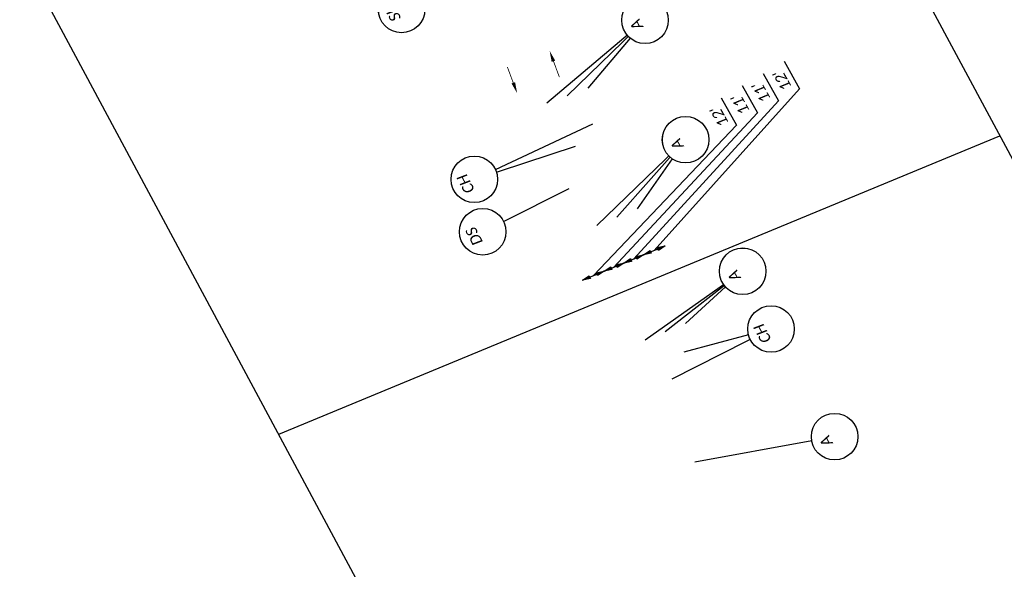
# Model space of a CAD drawing. Header units: feet. Extents: x 2243589 to 2247349, y 593189 to 600029.
# Tile 5 of 8: x 2245533 to 2246041, y 595866 to 596149. Entities that reach past the tile are written whole.
import ezdxf
from ezdxf import colors
from ezdxf.entities.mleader import LeaderData, LeaderLine
from ezdxf.enums import TextEntityAlignment as Align
from ezdxf.math import Vec2, Vec3

# ---------------------------------------------------------------- set-up
doc = ezdxf.new("R2010")
doc.units = ezdxf.units.FT
doc.header["$MEASUREMENT"] = 0
doc.set_wipeout_variables(frame=1)
doc.layers.add('0_View_Frame_Border', color=7, linetype='Continuous', plot=False)
doc.layers.add('SC_Scratch1', color=7, linetype='Continuous', plot=False)
for name, color, linetype in [('MT_P_Edge_Line', 7, 'Continuous'), ('MT_P_Text', 7, 'Continuous'), ('TX_P_20', 7, 'Continuous')]:
    doc.layers.add(name, color=color, linetype=linetype)
doc.styles.add('P_Slanted_Normal', font='calibrii.ttf', dxfattribs={"height": 0.14})

# ---------------------------------------------------------------- blocks, each defined once
blk = doc.blocks.new('ARR')
at = {"const_width": 0.0138}
blk.add_lwpolyline([(0.295, 0.001), (0.001, 0.001)], dxfattribs=at)
blk.add_solid([(0.292, 0.032), (0.292, -0.032), (0.484, 0.001)])
blk = doc.blocks.new('*U1027')
blk.add_wipeout([(-0.298, 0.023), (-0.295, 0.045), (-0.291, 0.07), (-0.285, 0.091), (-0.277, 0.112), (-0.268, 0.133), (-0.257, 0.153), (-0.245, 0.172), (-0.234, 0.186), (-0.221, 0.202), (-0.206, 0.217), (-0.188, 0.233), (-0.172, 0.245), (-0.158, 0.254), (-0.142, 0.263), (-0.124, 0.272), (-0.105, 0.28), (-0.084, 0.287), (-0.058, 0.293), (-0.036, 0.297), (-0.012, 0.299), (0, 0.299), (0.022, 0.298), (0.043, 0.296), (0.069, 0.291), (0.09, 0.285), (0.111, 0.278), (0.135, 0.266), (0.153, 0.256), (0.17, 0.246), (0.187, 0.233), (0.203, 0.219), (0.217, 0.205), (0.23, 0.191), (0.24, 0.178), (0.253, 0.159), (0.264, 0.141), (0.273, 0.122), (0.281, 0.103), (0.286, 0.086), (0.291, 0.068), (0.294, 0.053), (0.297, 0.037), (0.298, 0.018), (0.299, 0), (0.298, -0.02), (0.296, -0.04), (0.293, -0.059), (0.289, -0.076), (0.284, -0.093), (0.278, -0.109), (0.272, -0.123), (0.263, -0.141), (0.254, -0.157), (0.245, -0.171), (0.232, -0.188), (0.22, -0.202), (0.211, -0.211), (0.198, -0.224), (0.188, -0.232), (0.172, -0.244), (0.151, -0.258), (0.129, -0.27), (0.112, -0.277), (0.094, -0.284), (0.07, -0.291), (0.057, -0.293), (0.038, -0.296), (0.025, -0.298), (0.011, -0.299), (0, -0.299), (-0.006, -0.299), (-0.018, -0.298), (-0.028, -0.298), (-0.04, -0.296), (-0.052, -0.294), (-0.064, -0.292), (-0.077, -0.289), (-0.092, -0.284), (-0.115, -0.276), (-0.135, -0.267), (-0.15, -0.258), (-0.168, -0.247), (-0.182, -0.237), (-0.199, -0.223), (-0.218, -0.204), (-0.232, -0.189), (-0.246, -0.17), (-0.255, -0.155), (-0.266, -0.137), (-0.275, -0.118), (-0.283, -0.097), (-0.29, -0.074), (-0.294, -0.054), (-0.297, -0.033), (-0.299, -0.015), (-0.299, 0)])
at = {"flags": 128}
blk.add_lwpolyline([(-0.008, -0.3), (-0.032, -1.245)], dxfattribs=at)
blk.add_circle((0, 0), 0.3)
at = {"style": 'P_Slanted_Normal', "flags": 8}
for tag, p in [('ITEMTYPE', (0, 0.125)), ('ITEMNUMBER', (0, -0.125))]:
    blk.add_attdef(tag, text='', height=0.14, dxfattribs=at).set_placement(p, align=Align.MIDDLE_CENTER)
blk = doc.blocks.new('*U1030')
blk.add_wipeout([(-0.298, 0.023), (-0.295, 0.045), (-0.291, 0.07), (-0.285, 0.091), (-0.277, 0.112), (-0.268, 0.133), (-0.257, 0.153), (-0.245, 0.172), (-0.234, 0.186), (-0.221, 0.202), (-0.206, 0.217), (-0.188, 0.233), (-0.172, 0.245), (-0.158, 0.254), (-0.142, 0.263), (-0.124, 0.272), (-0.105, 0.28), (-0.084, 0.287), (-0.058, 0.293), (-0.036, 0.297), (-0.012, 0.299), (0, 0.299), (0.022, 0.298), (0.043, 0.296), (0.069, 0.291), (0.09, 0.285), (0.111, 0.278), (0.135, 0.266), (0.153, 0.256), (0.17, 0.246), (0.187, 0.233), (0.203, 0.219), (0.217, 0.205), (0.23, 0.191), (0.24, 0.178), (0.253, 0.159), (0.264, 0.141), (0.273, 0.122), (0.281, 0.103), (0.286, 0.086), (0.291, 0.068), (0.294, 0.053), (0.297, 0.037), (0.298, 0.018), (0.299, 0), (0.298, -0.02), (0.296, -0.04), (0.293, -0.059), (0.289, -0.076), (0.284, -0.093), (0.278, -0.109), (0.272, -0.123), (0.263, -0.141), (0.254, -0.157), (0.245, -0.171), (0.232, -0.188), (0.22, -0.202), (0.211, -0.211), (0.198, -0.224), (0.188, -0.232), (0.172, -0.244), (0.151, -0.258), (0.129, -0.27), (0.112, -0.277), (0.094, -0.284), (0.07, -0.291), (0.057, -0.293), (0.038, -0.296), (0.025, -0.298), (0.011, -0.299), (0, -0.299), (-0.006, -0.299), (-0.018, -0.298), (-0.028, -0.298), (-0.04, -0.296), (-0.052, -0.294), (-0.064, -0.292), (-0.077, -0.289), (-0.092, -0.284), (-0.115, -0.276), (-0.135, -0.267), (-0.15, -0.258), (-0.168, -0.247), (-0.182, -0.237), (-0.199, -0.223), (-0.218, -0.204), (-0.232, -0.189), (-0.246, -0.17), (-0.255, -0.155), (-0.266, -0.137), (-0.275, -0.118), (-0.283, -0.097), (-0.29, -0.074), (-0.294, -0.054), (-0.297, -0.033), (-0.299, -0.015), (-0.299, 0)])
at = {"flags": 128}
blk.add_lwpolyline([(-0.015, -0.3), (-0.084, -1.684)], dxfattribs=at)
blk.add_circle((0, 0), 0.3)
at = {"style": 'P_Slanted_Normal', "flags": 8}
for tag, p in [('ITEMTYPE', (0, 0.125)), ('ITEMNUMBER', (0, -0.125))]:
    blk.add_attdef(tag, text='', height=0.14, dxfattribs=at).set_placement(p, align=Align.MIDDLE_CENTER)
blk = doc.blocks.new('*U1031')
blk.add_wipeout([(-0.298, 0.023), (-0.295, 0.045), (-0.291, 0.07), (-0.285, 0.091), (-0.277, 0.112), (-0.268, 0.133), (-0.257, 0.153), (-0.245, 0.172), (-0.234, 0.186), (-0.221, 0.202), (-0.206, 0.217), (-0.188, 0.233), (-0.172, 0.245), (-0.158, 0.254), (-0.142, 0.263), (-0.124, 0.272), (-0.105, 0.28), (-0.084, 0.287), (-0.058, 0.293), (-0.036, 0.297), (-0.012, 0.299), (0, 0.299), (0.022, 0.298), (0.043, 0.296), (0.069, 0.291), (0.09, 0.285), (0.111, 0.278), (0.135, 0.266), (0.153, 0.256), (0.17, 0.246), (0.187, 0.233), (0.203, 0.219), (0.217, 0.205), (0.23, 0.191), (0.24, 0.178), (0.253, 0.159), (0.264, 0.141), (0.273, 0.122), (0.281, 0.103), (0.286, 0.086), (0.291, 0.068), (0.294, 0.053), (0.297, 0.037), (0.298, 0.018), (0.299, 0), (0.298, -0.02), (0.296, -0.04), (0.293, -0.059), (0.289, -0.076), (0.284, -0.093), (0.278, -0.109), (0.272, -0.123), (0.263, -0.141), (0.254, -0.157), (0.245, -0.171), (0.232, -0.188), (0.22, -0.202), (0.211, -0.211), (0.198, -0.224), (0.188, -0.232), (0.172, -0.244), (0.151, -0.258), (0.129, -0.27), (0.112, -0.277), (0.094, -0.284), (0.07, -0.291), (0.057, -0.293), (0.038, -0.296), (0.025, -0.298), (0.011, -0.299), (0, -0.299), (-0.006, -0.299), (-0.018, -0.298), (-0.028, -0.298), (-0.04, -0.296), (-0.052, -0.294), (-0.064, -0.292), (-0.077, -0.289), (-0.092, -0.284), (-0.115, -0.276), (-0.135, -0.267), (-0.15, -0.258), (-0.168, -0.247), (-0.182, -0.237), (-0.199, -0.223), (-0.218, -0.204), (-0.232, -0.189), (-0.246, -0.17), (-0.255, -0.155), (-0.266, -0.137), (-0.275, -0.118), (-0.283, -0.097), (-0.29, -0.074), (-0.294, -0.054), (-0.297, -0.033), (-0.299, -0.015), (-0.299, 0)])
at = {"flags": 128}
blk.add_lwpolyline([(-0.023, -0.299), (-0.092, -1.17)], dxfattribs=at)
blk.add_circle((0, 0), 0.3)
at = {"style": 'P_Slanted_Normal', "flags": 8}
for tag, p in [('ITEMTYPE', (0, 0.125)), ('ITEMNUMBER', (0, -0.125))]:
    blk.add_attdef(tag, text='', height=0.14, dxfattribs=at).set_placement(p, align=Align.MIDDLE_CENTER)
blk = doc.blocks.new('*U1033')
blk.add_wipeout([(-0.298, 0.023), (-0.295, 0.045), (-0.291, 0.07), (-0.285, 0.091), (-0.277, 0.112), (-0.268, 0.133), (-0.257, 0.153), (-0.245, 0.172), (-0.234, 0.186), (-0.221, 0.202), (-0.206, 0.217), (-0.188, 0.233), (-0.172, 0.245), (-0.158, 0.254), (-0.142, 0.263), (-0.124, 0.272), (-0.105, 0.28), (-0.084, 0.287), (-0.058, 0.293), (-0.036, 0.297), (-0.012, 0.299), (0, 0.299), (0.022, 0.298), (0.043, 0.296), (0.069, 0.291), (0.09, 0.285), (0.111, 0.278), (0.135, 0.266), (0.153, 0.256), (0.17, 0.246), (0.187, 0.233), (0.203, 0.219), (0.217, 0.205), (0.23, 0.191), (0.24, 0.178), (0.253, 0.159), (0.264, 0.141), (0.273, 0.122), (0.281, 0.103), (0.286, 0.086), (0.291, 0.068), (0.294, 0.053), (0.297, 0.037), (0.298, 0.018), (0.299, 0), (0.298, -0.02), (0.296, -0.04), (0.293, -0.059), (0.289, -0.076), (0.284, -0.093), (0.278, -0.109), (0.272, -0.123), (0.263, -0.141), (0.254, -0.157), (0.245, -0.171), (0.232, -0.188), (0.22, -0.202), (0.211, -0.211), (0.198, -0.224), (0.188, -0.232), (0.172, -0.244), (0.151, -0.258), (0.129, -0.27), (0.112, -0.277), (0.094, -0.284), (0.07, -0.291), (0.057, -0.293), (0.038, -0.296), (0.025, -0.298), (0.011, -0.299), (0, -0.299), (-0.006, -0.299), (-0.018, -0.298), (-0.028, -0.298), (-0.04, -0.296), (-0.052, -0.294), (-0.064, -0.292), (-0.077, -0.289), (-0.092, -0.284), (-0.115, -0.276), (-0.135, -0.267), (-0.15, -0.258), (-0.168, -0.247), (-0.182, -0.237), (-0.199, -0.223), (-0.218, -0.204), (-0.232, -0.189), (-0.246, -0.17), (-0.255, -0.155), (-0.266, -0.137), (-0.275, -0.118), (-0.283, -0.097), (-0.29, -0.074), (-0.294, -0.054), (-0.297, -0.033), (-0.299, -0.015), (-0.299, 0)])
at = {"flags": 128}
blk.add_lwpolyline([(-0.136, 0.267), (-0.493, 0.97)], dxfattribs=at)
blk.add_circle((0, 0), 0.3)
at = {"style": 'P_Slanted_Normal', "flags": 8}
for tag, p in [('ITEMTYPE', (0, 0.125)), ('ITEMNUMBER', (0, -0.125))]:
    blk.add_attdef(tag, text='', height=0.14, dxfattribs=at).set_placement(p, align=Align.MIDDLE_CENTER)
blk = doc.blocks.new('*U1034')
blk.add_wipeout([(-0.298, 0.023), (-0.295, 0.045), (-0.291, 0.07), (-0.285, 0.091), (-0.277, 0.112), (-0.268, 0.133), (-0.257, 0.153), (-0.245, 0.172), (-0.234, 0.186), (-0.221, 0.202), (-0.206, 0.217), (-0.188, 0.233), (-0.172, 0.245), (-0.158, 0.254), (-0.142, 0.263), (-0.124, 0.272), (-0.105, 0.28), (-0.084, 0.287), (-0.058, 0.293), (-0.036, 0.297), (-0.012, 0.299), (0, 0.299), (0.022, 0.298), (0.043, 0.296), (0.069, 0.291), (0.09, 0.285), (0.111, 0.278), (0.135, 0.266), (0.153, 0.256), (0.17, 0.246), (0.187, 0.233), (0.203, 0.219), (0.217, 0.205), (0.23, 0.191), (0.24, 0.178), (0.253, 0.159), (0.264, 0.141), (0.273, 0.122), (0.281, 0.103), (0.286, 0.086), (0.291, 0.068), (0.294, 0.053), (0.297, 0.037), (0.298, 0.018), (0.299, 0), (0.298, -0.02), (0.296, -0.04), (0.293, -0.059), (0.289, -0.076), (0.284, -0.093), (0.278, -0.109), (0.272, -0.123), (0.263, -0.141), (0.254, -0.157), (0.245, -0.171), (0.232, -0.188), (0.22, -0.202), (0.211, -0.211), (0.198, -0.224), (0.188, -0.232), (0.172, -0.244), (0.151, -0.258), (0.129, -0.27), (0.112, -0.277), (0.094, -0.284), (0.07, -0.291), (0.057, -0.293), (0.038, -0.296), (0.025, -0.298), (0.011, -0.299), (0, -0.299), (-0.006, -0.299), (-0.018, -0.298), (-0.028, -0.298), (-0.04, -0.296), (-0.052, -0.294), (-0.064, -0.292), (-0.077, -0.289), (-0.092, -0.284), (-0.115, -0.276), (-0.135, -0.267), (-0.15, -0.258), (-0.168, -0.247), (-0.182, -0.237), (-0.199, -0.223), (-0.218, -0.204), (-0.232, -0.189), (-0.246, -0.17), (-0.255, -0.155), (-0.266, -0.137), (-0.275, -0.118), (-0.283, -0.097), (-0.29, -0.074), (-0.294, -0.054), (-0.297, -0.033), (-0.299, -0.015), (-0.299, 0)])
at = {"flags": 128}
blk.add_lwpolyline([(-0.112, 0.278), (-0.425, 1.061)], dxfattribs=at)
blk.add_circle((0, 0), 0.3)
at = {"style": 'P_Slanted_Normal', "flags": 8}
for tag, p in [('ITEMTYPE', (0, 0.125)), ('ITEMNUMBER', (0, -0.125))]:
    blk.add_attdef(tag, text='', height=0.14, dxfattribs=at).set_placement(p, align=Align.MIDDLE_CENTER)
blk = doc.blocks.new('Dim1')
h = blk.add_hatch(color=4)
h.dxf.hatch_style = 1
h.paths.add_polyline_path([(0, 0), (-1, -0.2), (-1, 0.2)])
at = {"color": 4}
blk.add_lwpolyline([(0, 0), (-1, -0.2), (-1, 0.2), (0, 0)], dxfattribs=at)
blk = doc.blocks.new('*U1041')
blk.add_wipeout([(-0.298, 0.023), (-0.295, 0.045), (-0.291, 0.07), (-0.285, 0.091), (-0.277, 0.112), (-0.268, 0.133), (-0.257, 0.153), (-0.245, 0.172), (-0.234, 0.186), (-0.221, 0.202), (-0.206, 0.217), (-0.188, 0.233), (-0.172, 0.245), (-0.158, 0.254), (-0.142, 0.263), (-0.124, 0.272), (-0.105, 0.28), (-0.084, 0.287), (-0.058, 0.293), (-0.036, 0.297), (-0.012, 0.299), (0, 0.299), (0.022, 0.298), (0.043, 0.296), (0.069, 0.291), (0.09, 0.285), (0.111, 0.278), (0.135, 0.266), (0.153, 0.256), (0.17, 0.246), (0.187, 0.233), (0.203, 0.219), (0.217, 0.205), (0.23, 0.191), (0.24, 0.178), (0.253, 0.159), (0.264, 0.141), (0.273, 0.122), (0.281, 0.103), (0.286, 0.086), (0.291, 0.068), (0.294, 0.053), (0.297, 0.037), (0.298, 0.018), (0.299, 0), (0.298, -0.02), (0.296, -0.04), (0.293, -0.059), (0.289, -0.076), (0.284, -0.093), (0.278, -0.109), (0.272, -0.123), (0.263, -0.141), (0.254, -0.157), (0.245, -0.171), (0.232, -0.188), (0.22, -0.202), (0.211, -0.211), (0.198, -0.224), (0.188, -0.232), (0.172, -0.244), (0.151, -0.258), (0.129, -0.27), (0.112, -0.277), (0.094, -0.284), (0.07, -0.291), (0.057, -0.293), (0.038, -0.296), (0.025, -0.298), (0.011, -0.299), (0, -0.299), (-0.006, -0.299), (-0.018, -0.298), (-0.028, -0.298), (-0.04, -0.296), (-0.052, -0.294), (-0.064, -0.292), (-0.077, -0.289), (-0.092, -0.284), (-0.115, -0.276), (-0.135, -0.267), (-0.15, -0.258), (-0.168, -0.247), (-0.182, -0.237), (-0.199, -0.223), (-0.218, -0.204), (-0.232, -0.189), (-0.246, -0.17), (-0.255, -0.155), (-0.266, -0.137), (-0.275, -0.118), (-0.283, -0.097), (-0.29, -0.074), (-0.294, -0.054), (-0.297, -0.033), (-0.299, -0.015), (-0.299, 0)])
at = {"flags": 128}
blk.add_lwpolyline([(-0.074, 0.291), (-0.246, 0.967)], dxfattribs=at)
blk.add_circle((0, 0), 0.3)
at = {"style": 'P_Slanted_Normal', "flags": 8}
for tag, p in [('ITEMTYPE', (0, 0.125)), ('ITEMNUMBER', (0, -0.125))]:
    blk.add_attdef(tag, text='', height=0.14, dxfattribs=at).set_placement(p, align=Align.MIDDLE_CENTER)
blk = doc.blocks.new('*U1040')
blk.add_wipeout([(-0.298, 0.023), (-0.295, 0.045), (-0.291, 0.07), (-0.285, 0.091), (-0.277, 0.112), (-0.268, 0.133), (-0.257, 0.153), (-0.245, 0.172), (-0.234, 0.186), (-0.221, 0.202), (-0.206, 0.217), (-0.188, 0.233), (-0.172, 0.245), (-0.158, 0.254), (-0.142, 0.263), (-0.124, 0.272), (-0.105, 0.28), (-0.084, 0.287), (-0.058, 0.293), (-0.036, 0.297), (-0.012, 0.299), (0, 0.299), (0.022, 0.298), (0.043, 0.296), (0.069, 0.291), (0.09, 0.285), (0.111, 0.278), (0.135, 0.266), (0.153, 0.256), (0.17, 0.246), (0.187, 0.233), (0.203, 0.219), (0.217, 0.205), (0.23, 0.191), (0.24, 0.178), (0.253, 0.159), (0.264, 0.141), (0.273, 0.122), (0.281, 0.103), (0.286, 0.086), (0.291, 0.068), (0.294, 0.053), (0.297, 0.037), (0.298, 0.018), (0.299, 0), (0.298, -0.02), (0.296, -0.04), (0.293, -0.059), (0.289, -0.076), (0.284, -0.093), (0.278, -0.109), (0.272, -0.123), (0.263, -0.141), (0.254, -0.157), (0.245, -0.171), (0.232, -0.188), (0.22, -0.202), (0.211, -0.211), (0.198, -0.224), (0.188, -0.232), (0.172, -0.244), (0.151, -0.258), (0.129, -0.27), (0.112, -0.277), (0.094, -0.284), (0.07, -0.291), (0.057, -0.293), (0.038, -0.296), (0.025, -0.298), (0.011, -0.299), (0, -0.299), (-0.006, -0.299), (-0.018, -0.298), (-0.028, -0.298), (-0.04, -0.296), (-0.052, -0.294), (-0.064, -0.292), (-0.077, -0.289), (-0.092, -0.284), (-0.115, -0.276), (-0.135, -0.267), (-0.15, -0.258), (-0.168, -0.247), (-0.182, -0.237), (-0.199, -0.223), (-0.218, -0.204), (-0.232, -0.189), (-0.246, -0.17), (-0.255, -0.155), (-0.266, -0.137), (-0.275, -0.118), (-0.283, -0.097), (-0.29, -0.074), (-0.294, -0.054), (-0.297, -0.033), (-0.299, -0.015), (-0.299, 0)])
at = {"flags": 128}
blk.add_lwpolyline([(0.091, 0.286), (0.553, 1.744)], dxfattribs=at)
blk.add_circle((0, 0), 0.3)
at = {"style": 'P_Slanted_Normal', "flags": 8}
for tag, p in [('ITEMTYPE', (0, 0.125)), ('ITEMNUMBER', (0, -0.125))]:
    blk.add_attdef(tag, text='', height=0.14, dxfattribs=at).set_placement(p, align=Align.MIDDLE_CENTER)
blk = doc.blocks.new('*U1043')
blk.add_wipeout([(-0.298, 0.023), (-0.295, 0.045), (-0.291, 0.07), (-0.285, 0.091), (-0.277, 0.112), (-0.268, 0.133), (-0.257, 0.153), (-0.245, 0.172), (-0.234, 0.186), (-0.221, 0.202), (-0.206, 0.217), (-0.188, 0.233), (-0.172, 0.245), (-0.158, 0.254), (-0.142, 0.263), (-0.124, 0.272), (-0.105, 0.28), (-0.084, 0.287), (-0.058, 0.293), (-0.036, 0.297), (-0.012, 0.299), (0, 0.299), (0.022, 0.298), (0.043, 0.296), (0.069, 0.291), (0.09, 0.285), (0.111, 0.278), (0.135, 0.266), (0.153, 0.256), (0.17, 0.246), (0.187, 0.233), (0.203, 0.219), (0.217, 0.205), (0.23, 0.191), (0.24, 0.178), (0.253, 0.159), (0.264, 0.141), (0.273, 0.122), (0.281, 0.103), (0.286, 0.086), (0.291, 0.068), (0.294, 0.053), (0.297, 0.037), (0.298, 0.018), (0.299, 0), (0.298, -0.02), (0.296, -0.04), (0.293, -0.059), (0.289, -0.076), (0.284, -0.093), (0.278, -0.109), (0.272, -0.123), (0.263, -0.141), (0.254, -0.157), (0.245, -0.171), (0.232, -0.188), (0.22, -0.202), (0.211, -0.211), (0.198, -0.224), (0.188, -0.232), (0.172, -0.244), (0.151, -0.258), (0.129, -0.27), (0.112, -0.277), (0.094, -0.284), (0.07, -0.291), (0.057, -0.293), (0.038, -0.296), (0.025, -0.298), (0.011, -0.299), (0, -0.299), (-0.006, -0.299), (-0.018, -0.298), (-0.028, -0.298), (-0.04, -0.296), (-0.052, -0.294), (-0.064, -0.292), (-0.077, -0.289), (-0.092, -0.284), (-0.115, -0.276), (-0.135, -0.267), (-0.15, -0.258), (-0.168, -0.247), (-0.182, -0.237), (-0.199, -0.223), (-0.218, -0.204), (-0.232, -0.189), (-0.246, -0.17), (-0.255, -0.155), (-0.266, -0.137), (-0.275, -0.118), (-0.283, -0.097), (-0.29, -0.074), (-0.294, -0.054), (-0.297, -0.033), (-0.299, -0.015), (-0.299, 0)])
at = {"flags": 128}
blk.add_lwpolyline([(0.068, 0.292), (0.265, 1.132)], dxfattribs=at)
blk.add_circle((0, 0), 0.3)
at = {"style": 'P_Slanted_Normal', "flags": 8}
for tag, p in [('ITEMTYPE', (0, 0.125)), ('ITEMNUMBER', (0, -0.125))]:
    blk.add_attdef(tag, text='', height=0.14, dxfattribs=at).set_placement(p, align=Align.MIDDLE_CENTER)

msp = doc.modelspace()

# ---------------------------------------------------------------- linework, layer by layer
at = {"layer": 'MT_P_Edge_Line', "color": 95, "linetype": 'Continuous'}
for p, q in [((2245927.205, 596127.508), (2245935.199, 596113.332)), ((2245916.401, 596121.255), (2245924.326, 596107.201)), ((2245905.598, 596115.002), (2245913.523, 596100.948)), ((2245854.803, 596027.846), (2245865.892, 596032.434)), ((2245834.475, 596019.435), (2245844.639, 596023.64)), ((2245844.639, 596023.64), (2245854.803, 596027.846)), ((2245823.387, 596014.847), (2245834.475, 596019.435))]:
    msp.add_line(p, q, dxfattribs=at)
at = {"layer": 'TX_P_20', "flags": 128}
for points in [[(2245876.443, 596087.143), (2245840.98, 596047.18)], [(2245905.867, 596019.383), (2245855.577, 595983.949)], [(2245905.867, 596019.383), (2245865.851, 595988.2)]]:
    msp.add_lwpolyline(points, dxfattribs=at)

# ---------------------------------------------------------------- block references
at = {"layer": 'MT_P_Edge_Line', "color": 95}
for p, xscale, yscale, zscale, rotation in [((2245865.892, 596032.434), 3.999999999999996, 3.999999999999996, 3.999999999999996, 22.47826456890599), ((2245854.803, 596027.846), 3.999999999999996, 3.999999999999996, 3.999999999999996, 22.47826456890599), ((2245854.803, 596027.846), 3.999999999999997, 3.999999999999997, 3.999999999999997, 202.4782645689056), ((2245844.639, 596023.64), 3.999999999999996, 3.999999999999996, 3.999999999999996, 22.47826456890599), ((2245844.639, 596023.64), 3.999999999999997, 3.999999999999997, 3.999999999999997, 202.4782645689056), ((2245834.475, 596019.435), 3.999999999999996, 3.999999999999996, 3.999999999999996, 22.47826456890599), ((2245834.475, 596019.435), 3.999999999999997, 3.999999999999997, 3.999999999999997, 202.4782645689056), ((2245823.387, 596014.847), 3.999999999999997, 3.999999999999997, 3.999999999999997, 202.4782645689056)]:
    msp.add_blockref('Dim1', p, dxfattribs=dict(at, xscale=xscale, yscale=yscale, zscale=zscale, rotation=rotation))
at = {"layer": 'MT_P_Text', "xscale": -30, "yscale": 29.99999999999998, "zscale": 30}
for p, rotation in [((2245811.428, 596119.329), 290.402936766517), ((2245784.659, 596124.635), 110.402936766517)]:
    msp.add_blockref('ARR', p, dxfattribs=dict(at, rotation=rotation))

# ---------------------------------------------------------------- texts
at = {"layer": 'MT_P_Edge_Line', "color": 7, "char_height": 5.6, "attachment_point": 5, "rotation": 119.4186, "style": 'P_Slanted_Normal'}
for s, insert in [("\\A1;12'", (2245926.264, 596117.635)), ("\\A1;11'", (2245915.446, 596111.535)), ("\\A1;11'", (2245904.642, 596105.282))]:
    msp.add_mtext(s, dxfattribs=dict(at, insert=insert))

# ---------------------------------------------------------------- leaders
at = {"layer": 'TX_P_20'}
ml = msp.add_multileader_mtext('Standard', dxfattribs=at)
ml.set_content('EXISTING PAVEMENT MARKINGS', color=256, style='P_Slanted_Normal')
ml.set_leader_properties()
ml.build(insert=Vec2(0, 0))
ml.multileader.update_dxf_attribs({"dogleg_length": 0.215, "arrow_head_size": 7.2, "scale": 40})
ctx = ml.context
ctx.base_point, ctx.scale, ctx.char_height, ctx.arrow_head_size, ctx.landing_gap_size, ctx.plane_origin, ctx.plane_x_axis, ctx.plane_y_axis = Vec3(2245458.625, 596879.667), 40, 5.6, 7.2, 3.6, Vec3(2245852.347, 596980.124), Vec3(-0.4728217, 0.8811581), Vec3(-0.8811581, -0.4728217)
ctx.text_align_type = 2
notes = []
notes.append((ctx, [(1, (1, 1, 0), (2245431.736, 596929.777), (0.4728217, -0.8811581), 8.603, [(2, [(2245385.286, 596879.289), (2245397.611, 596882.02), (2245371.65, 596877.031)], 0, [])])]))
ctx.mtext.insert, ctx.mtext.text_direction, ctx.mtext.rotation, ctx.mtext.width, ctx.mtext.defined_height, ctx.mtext.alignment, ctx.mtext.flow_direction = Vec3(2245435.003, 596917.681), Vec3(-0.4728217, 0.8811581), 2.0632866, 62.69486, 5.782, 3, 5
ml = msp.add_multileader_mtext('Standard', dxfattribs=at)
ml.set_content('{\\fOHDOTSymbols|b0|i1|c186|p2;\\H1.08333x;\ue0a4} CONST. \\PVALLEY VIEW ROAD', color=256, style='P_Slanted_Normal')
ml.set_leader_properties()
ml.build(insert=Vec2(0, 0))
ml.multileader.update_dxf_attribs({"dogleg_length": 0.36, "arrow_head_size": 7.2, "scale": 40})
ctx = ml.context
ctx.base_point, ctx.scale, ctx.char_height, ctx.arrow_head_size, ctx.landing_gap_size, ctx.plane_origin, ctx.plane_x_axis, ctx.plane_y_axis = Vec3(2245624.097, 596382.156), 40, 5.6, 7.2, 3.6, Vec3(2245803.168, 596420.949), Vec3(-0.4728217, 0.8811581), Vec3(-0.8811581, -0.4728217)
ctx.text_align_type = 2
notes.append((ctx, [(1, (1, 1, 0), (2245583.713, 596457.416), (0.4728217, -0.8811581), 8.603, [(0, [(2245645.132, 596503.248)], 0, [])])]))
ctx.mtext.insert, ctx.mtext.text_direction, ctx.mtext.rotation, ctx.mtext.width, ctx.mtext.defined_height, ctx.mtext.alignment, ctx.mtext.flow_direction = Vec3(2245586.98, 596445.32), Vec3(-0.4728217, 0.8811581), 2.0632866, 92.38554, 15.888, 3, 5
for ctx, leaders in notes:
    for number, flags, end, landing, length, lines in leaders:
        leader = LeaderData()
        leader.index, (leader.has_last_leader_line, leader.has_dogleg_vector, leader.attachment_direction) = number, flags
        leader.last_leader_point, leader.dogleg_vector, leader.dogleg_length = Vec3(end), Vec3(landing), length
        for number, points, colour, breaks in lines:
            line = LeaderLine()
            line.index, line.vertices, line.color, line.breaks = number, Vec3.list(points), colors.encode_raw_color(colour), breaks
            leader.lines.append(line)
        ctx.leaders.append(leader)

# ---------------------------------------------------------------- next in the draw order: block references
ref = msp.add_blockref('*U1031', (2245730.146, 596154.246), dxfattribs=dict(at, xscale=40, yscale=40, zscale=40, rotation=118))
ref.add_attrib('ITEMTYPE', 'SL', dxfattribs={"layer": '0', "height": 5.6, "rotation": 118, "style": 'P_Slanted_Normal'}).set_placement((2245725.732, 596151.899), align=Align.MIDDLE_CENTER)
ref = msp.add_blockref('*U1027', (2245771.934, 596039.727), dxfattribs=dict(at, xscale=40, yscale=40, zscale=40, rotation=118))
ref.add_attrib('ITEMTYPE', 'DS', dxfattribs={"layer": '0', "height": 5.6, "rotation": 118, "style": 'P_Slanted_Normal'}).set_placement((2245767.52, 596037.379), align=Align.MIDDLE_CENTER)

# ---------------------------------------------------------------- next in the draw order: linework, layer by layer
at = {"layer": 'TX_P_20', "flags": 128}
msp.add_lwpolyline([(2245767.622, 596066.73), (2245819.712, 596083.886)], dxfattribs=at)

# ---------------------------------------------------------------- next in the draw order: block references
at = {"layer": 'TX_P_20'}
ref = msp.add_blockref('*U1030', (2245767.622, 596066.73), dxfattribs=dict(at, xscale=40, yscale=40, zscale=40, rotation=118))
ref.add_attrib('ITEMTYPE', 'CH', dxfattribs={"layer": '0', "height": 5.6, "rotation": 118, "style": 'P_Slanted_Normal'}).set_placement((2245763.207, 596064.383), align=Align.MIDDLE_CENTER)

# ---------------------------------------------------------------- next in the draw order: linework, layer by layer
at = {"layer": 'TX_P_20', "flags": 128}
for points in [[(2245855.557, 596148.673), (2245815.456, 596109.781)], [(2245876.443, 596087.143), (2245830.706, 596042.929)]]:
    msp.add_lwpolyline(points, dxfattribs=at)

# ---------------------------------------------------------------- next in the draw order: block references
at = {"layer": 'TX_P_20'}
ref = msp.add_blockref('*U1033', (2245876.443, 596087.143), dxfattribs=dict(at, xscale=40, yscale=40, zscale=40, rotation=118))
ref.add_attrib('ITEMTYPE', 'A', dxfattribs={"layer": '0', "height": 5.6, "rotation": 118, "style": 'P_Slanted_Normal'}).set_placement((2245872.028, 596084.796), align=Align.MIDDLE_CENTER)

# ---------------------------------------------------------------- next in the draw order: linework, layer by layer
at = {"layer": '0_View_Frame_Border', "color": 6}
msp.add_line((2245666.851, 595935.454), (2246038.323, 596089.158), dxfattribs=at)
at = {"layer": 'MT_P_Edge_Line', "color": 95, "linetype": 'Continuous'}
for p, q in [((2245849.721, 596025.743), (2245924.326, 596107.201)), ((2245894.794, 596108.749), (2245902.719, 596094.695)), ((2245839.557, 596021.537), (2245913.523, 596100.948)), ((2245828.931, 596017.141), (2245902.719, 596094.695))]:
    msp.add_line(p, q, dxfattribs=at)
at = {"layer": 'TX_P_20', "flags": 128}
msp.add_lwpolyline([(2245855.557, 596148.673), (2245805.04, 596105.891)], dxfattribs=at)

# ---------------------------------------------------------------- next in the draw order: texts
at = {"layer": 'MT_P_Edge_Line', "color": 7, "insert": (2245893.839, 596099.029), "char_height": 5.6, "attachment_point": 5, "rotation": 119.4186, "style": 'P_Slanted_Normal'}
msp.add_mtext("\\A1;12'", dxfattribs=at)

# ---------------------------------------------------------------- next in the draw order: block references
at = {"layer": 'TX_P_20'}
ref = msp.add_blockref('*U1034', (2245855.557, 596148.673), dxfattribs=dict(at, xscale=40, yscale=40, zscale=40, rotation=118))
ref.add_attrib('ITEMTYPE', 'A', dxfattribs={"layer": '0', "height": 5.6, "rotation": 118, "style": 'P_Slanted_Normal'}).set_placement((2245851.142, 596146.325), align=Align.MIDDLE_CENTER)

# ---------------------------------------------------------------- next in the draw order: linework, layer by layer
at = {"layer": '0_View_Frame_Border', "color": 6}
for p, q in [((2245535.046, 597027.073), (2246275.925, 595646.359)), ((2245904.453, 595492.655), (2245182.583, 596837.945))]:
    msp.add_line(p, q, dxfattribs=at)
at = {"layer": 'MT_P_Edge_Line', "color": 95, "linetype": 'Continuous'}
msp.add_line((2245860.348, 596030.14), (2245935.199, 596113.332), dxfattribs=at)

# ---------------------------------------------------------------- next in the draw order: block references
at = {"layer": 'TX_P_20'}
ref = msp.add_blockref('*U1041', (2245905.867, 596019.383), dxfattribs=dict(at, xscale=40, yscale=40, zscale=40, rotation=118))
ref.add_attrib('ITEMTYPE', 'A', dxfattribs={"layer": '0', "height": 5.6, "rotation": 118, "style": 'P_Slanted_Normal'}).set_placement((2245901.452, 596017.036), align=Align.MIDDLE_CENTER)
ref = msp.add_blockref('*U1040', (2245953.234, 595934.223), dxfattribs=dict(at, xscale=40, yscale=40, zscale=40, rotation=118))
ref.add_attrib('ITEMTYPE', 'A', dxfattribs={"layer": '0', "height": 5.6, "rotation": 118, "style": 'P_Slanted_Normal'}).set_placement((2245948.819, 595931.875), align=Align.MIDDLE_CENTER)

# ---------------------------------------------------------------- next in the draw order: linework, layer by layer
at = {"layer": 'SC_Scratch1'}
msp.add_line((2245920.47, 595989.661), (2245869.363, 595963.887), dxfattribs=at)

# ---------------------------------------------------------------- next in the draw order: block references
at = {"layer": 'TX_P_20'}
ref = msp.add_blockref('*U1043', (2245920.47, 595989.662), dxfattribs=dict(at, xscale=40, yscale=40, zscale=40, rotation=118))
ref.add_attrib('ITEMTYPE', 'CH', dxfattribs={"layer": '0', "height": 5.6, "rotation": 118, "style": 'P_Slanted_Normal'}).set_placement((2245916.055, 595987.315), align=Align.MIDDLE_CENTER)

doc.saveas('drawing.dxf')
